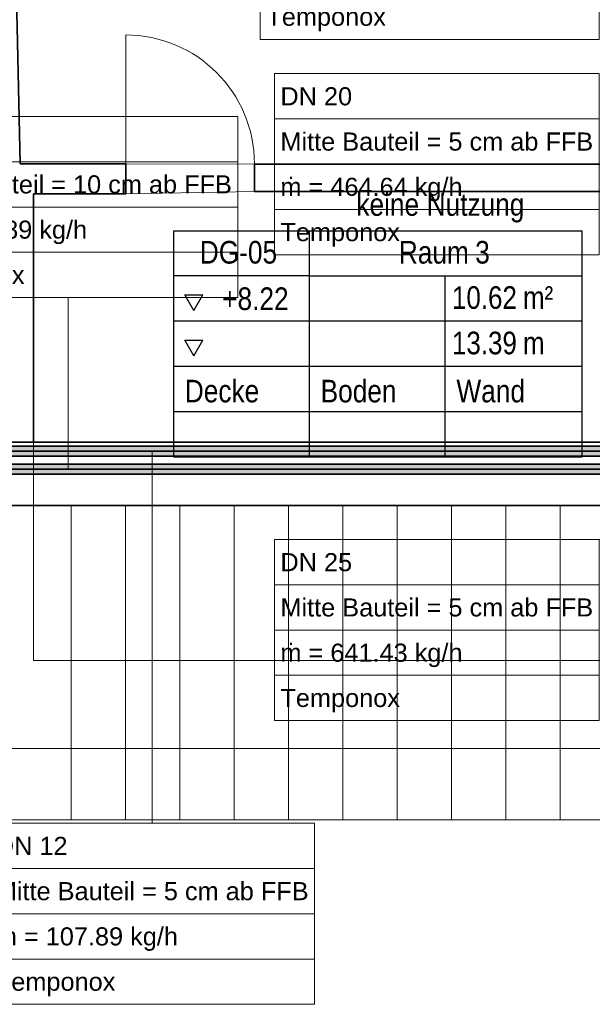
# Model space of a CAD drawing. Extents: x -208 to 552, y -140 to 454.
# Tile 24 of 47: x 175 to 238, y 112 to 221. Entities that reach past the tile are written whole.
import ezdxf
from ezdxf.lldxf.tags import DXFTag

# ---------------------------------------------------------------- set-up
doc = ezdxf.new("R2010")
doc.units = 0
doc.layers.get('0').update_dxf_attribs({"lineweight": 35})
for name, color, linetype, lineweight in [('0-Shading', 7, 'Continuous', 35), ('5_DG-BESTAND', 7, 'Continuous', 25), ('5_DG-RAUM', 7, 'Continuous', 25), ('5_DG-SCHRAFF-FILL', 7, 'Continuous', 25)]:
    doc.layers.add(name, color=color, linetype=linetype, lineweight=lineweight)
for name, color, linetype, lineweight, true_color in [('H_Ruecklauf', 5, 'Continuous', 35, 0x0000ff), ('H_Ruecklauf_Beschriftung', 5, 'Continuous', 18, 0x0000ff), ('H_Vorlauf', 1, 'Continuous', 35, 0xff0000), ('H_Vorlauf_Beschriftung', 1, 'Continuous', 18, 0xff0000)]:
    doc.layers.add(name, color=color, linetype=linetype, lineweight=lineweight, true_color=true_color)
doc.styles.get("Standard").update_dxf_attribs({"font": 'arial.ttf'})
tags = doc.linetypes.add('PUNKT2_S9', pattern=[0.0005, 0, -0.0005]).pattern_tags.tags
tags[6:7] = [DXFTag(74, 4), DXFTag(75, 0), DXFTag(340, '0'), DXFTag(46, 1.0), DXFTag(50, 0.0), DXFTag(44, 0.0), DXFTag(45, 0.0)]
tags[4:5] = [DXFTag(74, 4), DXFTag(75, 0), DXFTag(340, '0'), DXFTag(46, 1.0), DXFTag(50, 0.0), DXFTag(44, 0.0), DXFTag(45, 0.0)]
tags = doc.linetypes.add('VERDECKT2_S2', pattern=[0.0027, 0.002, -0.0007]).pattern_tags.tags
tags[6:7] = [DXFTag(74, 4), DXFTag(75, 0), DXFTag(340, '0'), DXFTag(46, 1.0), DXFTag(50, 0.0), DXFTag(44, 0.0), DXFTag(45, 0.0)]
tags[4:5] = [DXFTag(74, 4), DXFTag(75, 0), DXFTag(340, '0'), DXFTag(46, 1.0), DXFTag(50, 0.0), DXFTag(44, 0.0), DXFTag(45, 0.0)]

# ---------------------------------------------------------------- blocks, each defined once
blk = doc.blocks.new('Shading-A06HSU30NL', base_point=(253.81, 271.39))
at = {"layer": '0-Shading', "color": 14, "true_color": 0xb00000}
for points in [[(157.76, 171.47), (249.53, 171.47), (157.8, 171.63), (249.48, 171.63)], [(161.51, 170.53), (249.48, 170.53), (162.02, 170.69), (249.53, 170.69)]]:
    blk.add_solid(points, dxfattribs=at)
at = {"layer": '0-Shading', "color": 1, "true_color": 0xf50000}
for points in [[(162.02, 170.69), (249.53, 170.69), (163.01, 171.08), (249.56, 171.08)], [(163.01, 171.08), (249.56, 171.08), (163.9, 171.47), (249.53, 171.47)]]:
    blk.add_solid(points, dxfattribs=at)
blk = doc.blocks.new('Shading-A06HSU32NL', base_point=(250.77, 270.08))
at = {"layer": '0-Shading', "color": 174, "true_color": 0x0000b0}
for points in [[(157.64, 173.47), (247.17, 173.47), (157.64, 173.63), (246.85, 173.63)], [(157.64, 172.53), (248.5, 172.53), (157.64, 172.69), (248.34, 172.69)]]:
    blk.add_solid(points, dxfattribs=at)
at = {"layer": '0-Shading', "color": 5, "true_color": 0x0000f5}
for points in [[(157.64, 173.08), (247.79, 173.08), (157.64, 173.47), (247.17, 173.47)], [(157.64, 172.69), (248.34, 172.69), (157.64, 173.08), (247.79, 173.08)]]:
    blk.add_solid(points, dxfattribs=at)
blk = doc.blocks.new('Referenz-A06HSU36NL', base_point=(-177.96, -120.34))
at = {"layer": '5_DG-BESTAND', "color": 0, "lineweight": 35}
for p, q in [((174.05, 243.9), (174.87, 204.83)), ((174.87, 204.83), (185.87, 204.83)), ((185.87, 204.83), (186.54, 204.83)), ((186.54, 204.83), (186.54, 201.49)), ((200.76, 201.75), (200.76, 204.77)), ((200.76, 204.77), (201.77, 204.77)), ((201.77, 204.77), (258.64, 204.77)), ((186.54, 201.49), (176.37, 201.49)), ((176.37, 201.49), (176.37, 174.08)), ((258.62, 201.75), (200.76, 201.75)), ((281.16, 174.08), (78.2, 174.08)), ((84.61, 167.08), (281.16, 167.08))]:
    blk.add_line(p, q, dxfattribs=at)
at = {"layer": '5_DG-BESTAND', "color": 0, "lineweight": 18}
for p, q in [((186.54, 204.83), (186.54, 219.05)), ((84.61, 132.34), (281.16, 132.34))]:
    blk.add_line(p, q, dxfattribs=at)
at = {"layer": '5_DG-BESTAND', "color": 0, "linetype": 'PUNKT2_S9', "lineweight": 13, "ltscale": 0.13}
for p, q in [((186.54, 204.83), (200.76, 204.77)), ((186.54, 201.49), (200.76, 201.75))]:
    blk.add_line(p, q, dxfattribs=at)
at = {"layer": '5_DG-BESTAND', "color": 0, "linetype": 'VERDECKT2_S2', "lineweight": 18, "ltscale": 0.18}
for p, q in [((176.37, 174.08), (176.37, 149.96)), ((176.37, 149.96), (258.62, 149.96)), ((78.2, 140.22), (262.97, 140.22))]:
    blk.add_line(p, q, dxfattribs=at)
at = {"layer": '5_DG-BESTAND', "color": 0, "lineweight": 18}
blk.add_ellipse((186.54, 204.83), major_axis=(14.22, 0), ratio=1, start_param=0, end_param=1.570796, dxfattribs=at)
at = {"layer": '5_DG-RAUM', "color": 0, "lineweight": -2}
for p, q in [((191.84, 192.43), (191.84, 197.43)), ((191.84, 197.43), (206.84, 197.43)), ((206.84, 192.43), (206.84, 197.43)), ((206.84, 197.43), (236.94, 197.43)), ((236.94, 172.43), (236.94, 197.43)), ((191.84, 172.43), (191.84, 192.43)), ((206.84, 192.43), (191.84, 192.43)), ((206.84, 172.43), (206.84, 192.43)), ((206.84, 192.43), (236.94, 192.43)), ((221.84, 172.43), (221.84, 192.43)), ((194.07, 188.62), (193.07, 190.35)), ((193.07, 190.35), (195.07, 190.35)), ((194.07, 188.62), (195.07, 190.35)), ((236.94, 187.43), (191.84, 187.43)), ((194.07, 183.62), (193.07, 185.35)), ((193.07, 185.35), (195.07, 185.35)), ((194.07, 183.62), (195.07, 185.35)), ((236.94, 182.43), (191.84, 182.43)), ((236.94, 177.43), (191.84, 177.43)), ((236.94, 172.43), (191.84, 172.43))]:
    blk.add_line(p, q, dxfattribs=at)
at = {"layer": '5_DG-SCHRAFF-FILL', "color": 0, "lineweight": 13}
for p, q in [((180.53, 132.34), (180.53, 167.08)), ((186.53, 132.34), (186.53, 167.08)), ((192.53, 132.34), (192.53, 167.08)), ((198.53, 132.34), (198.53, 167.08)), ((204.53, 132.34), (204.53, 167.08)), ((210.53, 132.34), (210.53, 167.08)), ((216.53, 132.34), (216.53, 167.08)), ((222.53, 132.34), (222.53, 167.08)), ((228.53, 132.34), (228.53, 167.08)), ((234.53, 132.34), (234.53, 167.08))]:
    blk.add_line(p, q, dxfattribs=at)
at = {"layer": '5_DG-RAUM', "color": 0, "lineweight": -2, "char_height": 2.5, "attachment_point": 1}
for s, insert in [('{\\W0.83;\\fArial;keine}', (212.02, 201.58)), ('{\\W0.83;\\fArial;Nutzung}', (219.78, 201.58)), ('{\\W0.83;\\fArial;DG-05}', (194.73, 196.3)), ('{\\W0.83;\\fArial;Raum}', (216.71, 196.3)), ('{\\W0.83;\\fArial;3}', (225.14, 196.3)), ('{\\W0.82;\\fArial;m²}', (230.42, 191.3)), ('{\\W0.83;\\fArial;+8.22}', (197.2, 191.17)), ('{\\W0.82;\\fArial;10.62}', (222.58, 191.3)), ('{\\W0.82;\\fArial;13.39}', (222.58, 186.28)), ('{\\W0.82;\\fArial;m}', (230.42, 186.28)), ('{\\W0.83;\\fArial;Decke}', (193.07, 180.97)), ('{\\W0.83;\\fArial;Boden}', (208.07, 180.97)), ('{\\W0.83;\\fArial;Wand}', (223.07, 180.97))]:
    blk.add_mtext(s, dxfattribs=dict(at, insert=insert))
blk = doc.blocks.new('Bauteilbeschriftung-A06HSU5YNL', base_point=(201.41, 218.57))
at = {"color": 0, "lineweight": -2}
for p, q in [((201.41, 238.57), (238.82, 238.57)), ((201.41, 218.57), (201.41, 238.57)), ((238.82, 238.57), (238.82, 218.57)), ((201.41, 233.57), (238.82, 233.57)), ((201.41, 228.57), (238.82, 228.57)), ((201.41, 223.57), (238.82, 223.57)), ((238.82, 218.57), (201.41, 218.57))]:
    blk.add_line(p, q, dxfattribs=at)
at = {"color": 0, "linetype": 'ByBlock', "lineweight": -2, "ltscale": 0.18}
blk.add_line((238.82, 228.57), (253.23, 228.57), dxfattribs=at)
at = {"color": 0, "linetype": 'ByBlock', "lineweight": -2, "ltscale": 0.18, "char_height": 2, "attachment_point": 1}
for s, insert in [('{\\fArial;DN 20}', (202.08, 237.07)), ('{\\fArial;Mitte Bauteil = 10 cm ab FFB}', (202.08, 232.07)), ('{\\fArial;ṁ = 464.64 kg/h}', (202.08, 227.07)), ('{\\fArial;Temponox }', (202.08, 222.07))]:
    blk.add_mtext(s, dxfattribs=dict(at, insert=insert))
blk = doc.blocks.new('Bauteilbeschriftung-A06HSU66NL', base_point=(202.97, 194.78))
at = {"color": 0, "lineweight": -2}
for p, q in [((202.97, 214.78), (238.82, 214.78)), ((202.97, 194.78), (202.97, 214.78)), ((238.82, 214.78), (238.82, 194.78)), ((202.97, 209.78), (238.82, 209.78)), ((202.97, 204.78), (238.82, 204.78)), ((202.97, 199.78), (238.82, 199.78)), ((238.82, 194.78), (202.97, 194.78))]:
    blk.add_line(p, q, dxfattribs=at)
at = {"color": 0, "linetype": 'ByBlock', "lineweight": -2, "ltscale": 0.18}
blk.add_line((238.82, 204.78), (250.23, 204.78), dxfattribs=at)
at = {"color": 0, "linetype": 'ByBlock', "lineweight": -2, "ltscale": 0.18, "char_height": 2, "attachment_point": 1}
for s, insert in [('{\\fArial;DN 20}', (203.63, 213.28)), ('{\\fArial;Mitte Bauteil = 5 cm ab FFB}', (203.63, 208.28)), ('{\\fArial;ṁ = 464.64 kg/h}', (203.63, 203.28)), ('{\\fArial;Temponox }', (203.63, 198.28))]:
    blk.add_mtext(s, dxfattribs=dict(at, insert=insert))
blk = doc.blocks.new('Bauteilbeschriftung-A06HSU6CNL', base_point=(202.97, 143.32))
at = {"color": 0, "lineweight": -2}
for p, q in [((202.97, 163.32), (238.82, 163.32)), ((202.97, 143.32), (202.97, 163.32)), ((238.82, 163.32), (238.82, 143.32)), ((202.97, 158.32), (238.82, 158.32)), ((202.97, 153.32), (238.82, 153.32)), ((202.97, 148.32), (238.82, 148.32)), ((238.82, 143.32), (202.97, 143.32))]:
    blk.add_line(p, q, dxfattribs=at)
at = {"color": 0, "linetype": 'ByBlock', "lineweight": -2, "ltscale": 0.18}
blk.add_line((238.82, 163.32), (250.23, 163.32), dxfattribs=at)
at = {"color": 0, "linetype": 'ByBlock', "lineweight": -2, "ltscale": 0.18, "char_height": 2, "attachment_point": 1}
for s, insert in [('{\\fArial;DN 25}', (203.63, 161.82)), ('{\\fArial;Mitte Bauteil = 5 cm ab FFB}', (203.63, 156.82)), ('{\\fArial;ṁ = 641.43 kg/h}', (203.63, 151.82)), ('{\\fArial;Temponox }', (203.63, 146.82))]:
    blk.add_mtext(s, dxfattribs=dict(at, insert=insert))
blk = doc.blocks.new('Rohr - 1703-A06HSU6UNL', base_point=(138.73, 171.08))
at = {"color": 0, "linetype": 'ByBlock', "lineweight": -2, "ltscale": 0.35}
blk.add_line((138.73, 171.08), (253.23, 171.08), dxfattribs=at)
blk = doc.blocks.new('Bauteilbeschriftung-A06HSU6WNL', base_point=(161.5, 171.08))
at = {"color": 0, "lineweight": -2}
for p, q in [((161.5, 210.05), (198.91, 210.05)), ((161.5, 190.05), (161.5, 210.05)), ((198.91, 210.05), (198.91, 190.05)), ((161.5, 205.05), (198.91, 205.05)), ((161.5, 200.05), (198.91, 200.05)), ((161.5, 195.05), (198.91, 195.05)), ((198.91, 190.05), (161.5, 190.05))]:
    blk.add_line(p, q, dxfattribs=at)
at = {"color": 0, "linetype": 'ByBlock', "lineweight": -2, "ltscale": 0.18}
blk.add_line((180.2, 190.05), (180.2, 171.08), dxfattribs=at)
at = {"color": 0, "linetype": 'ByBlock', "lineweight": -2, "ltscale": 0.18, "char_height": 2, "attachment_point": 1}
for s, insert in [('{\\fArial;DN 12}', (162.17, 208.55)), ('{\\fArial;Mitte Bauteil = 10 cm ab FFB}', (162.17, 203.55)), ('{\\fArial;ṁ = 107.89 kg/h}', (162.17, 198.55)), ('{\\fArial;Temponox }', (162.17, 193.55))]:
    blk.add_mtext(s, dxfattribs=dict(at, insert=insert))
blk = doc.blocks.new('Rohr - 1703-A06HSU7INL', base_point=(156.87, 173.08))
at = {"color": 0, "linetype": 'ByBlock', "lineweight": -2, "ltscale": 0.35}
blk.add_line((156.87, 173.08), (250.23, 173.08), dxfattribs=at)
blk = doc.blocks.new('Bauteilbeschriftung-A06HSU7KNL', base_point=(171.54, 111.98))
at = {"color": 0, "linetype": 'ByBlock', "lineweight": -2, "ltscale": 0.18}
blk.add_line((189.47, 131.98), (189.47, 173.08), dxfattribs=at)
at = {"color": 0, "lineweight": -2}
for p, q in [((171.54, 131.98), (207.39, 131.98)), ((171.54, 111.98), (171.54, 131.98)), ((207.39, 131.98), (207.39, 111.98)), ((171.54, 126.98), (207.39, 126.98)), ((171.54, 121.98), (207.39, 121.98)), ((171.54, 116.98), (207.39, 116.98)), ((207.39, 111.98), (171.54, 111.98))]:
    blk.add_line(p, q, dxfattribs=at)
at = {"color": 0, "linetype": 'ByBlock', "lineweight": -2, "ltscale": 0.18, "char_height": 2, "attachment_point": 1}
for s, insert in [('{\\fArial;DN 12}', (172.2, 130.48)), ('{\\fArial;Mitte Bauteil = 5 cm ab FFB}', (172.2, 125.48)), ('{\\fArial;ṁ = 107.89 kg/h}', (172.2, 120.48)), ('{\\fArial;Temponox }', (172.2, 115.48))]:
    blk.add_mtext(s, dxfattribs=dict(at, insert=insert))
blk = doc.blocks.new('Geometrie-A06HSU7ONL', base_point=(-78.25, 159.52))
at = {"layer": 'H_Ruecklauf', "lineweight": -2}
for p, q in [((248.5, 173.63), (157.64, 173.63)), ((157.64, 172.53), (248.5, 172.53))]:
    blk.add_line(p, q, dxfattribs=at)
blk = doc.blocks.new('Geometrie-A06HSU7QNL', base_point=(-78.25, 158.64))
at = {"layer": 'H_Vorlauf', "lineweight": -2}
for p, q in [((251.5, 171.63), (139.5, 171.63)), ((139.5, 170.53), (251.5, 170.53))]:
    blk.add_line(p, q, dxfattribs=at)

msp = doc.modelspace()

# ---------------------------------------------------------------- block references
at = {"color": 251, "lineweight": 25, "ltscale": 0.25, "true_color": 0x585858}
msp.add_blockref('Referenz-A06HSU36NL', (-177.96, -120.34), dxfattribs=at)
at = {"linetype": 'Continuous', "ltscale": 0.35}
for name, p in [('Geometrie-A06HSU7ONL', (-78.25, 159.52)), ('Geometrie-A06HSU7QNL', (-78.25, 158.64))]:
    msp.add_blockref(name, p, dxfattribs=at)
for name, p in [('Shading-A06HSU30NL', (253.81, 271.39)), ('Shading-A06HSU32NL', (250.77, 270.08))]:
    msp.add_blockref(name, p)
at = {"layer": 'H_Ruecklauf', "ltscale": 0.35}
msp.add_blockref('Rohr - 1703-A06HSU7INL', (156.87, 173.08), dxfattribs=at)
at = {"layer": 'H_Ruecklauf_Beschriftung', "ltscale": 0.18}
for name, p in [('Bauteilbeschriftung-A06HSU66NL', (202.97, 194.78)), ('Bauteilbeschriftung-A06HSU7KNL', (171.54, 111.98)), ('Bauteilbeschriftung-A06HSU6CNL', (202.97, 143.32))]:
    msp.add_blockref(name, p, dxfattribs=at)
at = {"layer": 'H_Vorlauf', "ltscale": 0.35}
msp.add_blockref('Rohr - 1703-A06HSU6UNL', (138.73, 171.08), dxfattribs=at)
at = {"layer": 'H_Vorlauf_Beschriftung', "ltscale": 0.18}
for name, p in [('Bauteilbeschriftung-A06HSU5YNL', (201.41, 218.57)), ('Bauteilbeschriftung-A06HSU6WNL', (161.5, 171.08))]:
    msp.add_blockref(name, p, dxfattribs=at)

doc.saveas('drawing.dxf')
